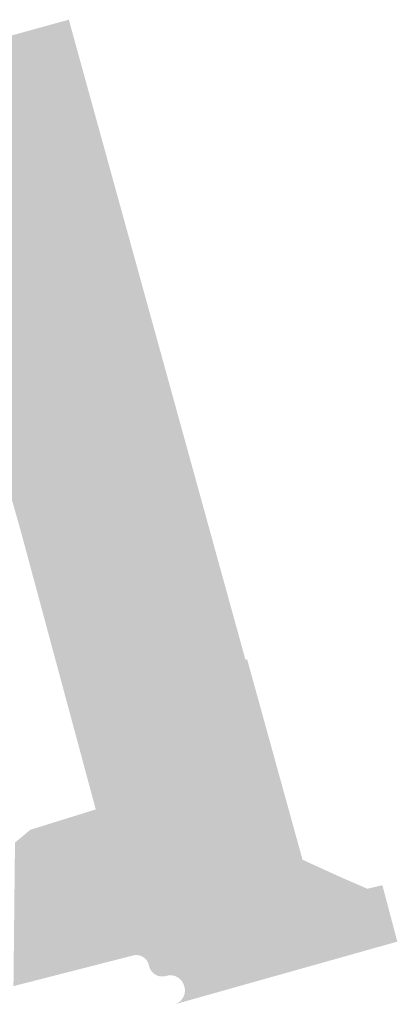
# Model space of a CAD drawing. Header units: inches. Extents: x 83221 to 84763, y 445855 to 447258.
# Tile 28 of 58: x 83862 to 83876, y 445876 to 445910. Entities that reach past the tile are written whole.
import ezdxf

# ---------------------------------------------------------------- set-up
doc = ezdxf.new("R2010")
doc.units = ezdxf.units.IN
doc.header["$MEASUREMENT"] = 0

msp = doc.modelspace()

# ---------------------------------------------------------------- hatches: boundary and pattern name
msp.add_hatch(color=256).paths.add_polyline_path([(83870.391, 445887.539), (83872.298, 445880.646), (83873.577, 445880.063), (83874.547, 445879.641), (83875.067, 445879.763), (83875.586, 445877.808), (83867.863, 445875.635), (83867.904, 445875.65), (83867.944, 445875.668), (83867.982, 445875.689), (83868.017, 445875.714), (83868.051, 445875.741), (83868.082, 445875.772), (83868.11, 445875.805), (83868.136, 445875.841), (83868.158, 445875.878), (83868.178, 445875.919), (83868.194, 445875.962), (83868.205, 445876.006), (83868.213, 445876.051), (83868.217, 445876.097), (83868.216, 445876.143), (83868.212, 445876.188), (83868.203, 445876.233), (83868.19, 445876.277), (83868.176, 445876.319), (83868.159, 445876.359), (83868.138, 445876.398), (83868.114, 445876.435), (83868.087, 445876.47), (83868.057, 445876.502), (83868.023, 445876.531), (83867.988, 445876.557), (83867.95, 445876.58), (83867.91, 445876.6), (83867.869, 445876.615), (83867.826, 445876.628), (83867.782, 445876.636), (83867.738, 445876.64), (83867.694, 445876.641), (83867.65, 445876.637), (83867.606, 445876.629), (83867.563, 445876.618), (83867.524, 445876.608), (83867.484, 445876.602), (83867.443, 445876.599), (83867.403, 445876.6), (83867.363, 445876.604), (83867.323, 445876.612), (83867.284, 445876.623), (83867.246, 445876.637), (83867.21, 445876.654), (83867.175, 445876.675), (83867.14, 445876.7), (83867.108, 445876.728), (83867.078, 445876.759), (83867.051, 445876.793), (83867.027, 445876.829), (83867.007, 445876.866), (83866.99, 445876.906), (83866.977, 445876.947), (83866.968, 445876.989), (83866.957, 445877.029), (83866.943, 445877.067), (83866.925, 445877.104), (83866.904, 445877.139), (83866.88, 445877.173), (83866.853, 445877.203), (83866.824, 445877.232), (83866.792, 445877.257), (83866.757, 445877.28), (83866.721, 445877.299), (83866.685, 445877.314), (83866.648, 445877.326), (83866.611, 445877.335), (83866.572, 445877.34), (83866.533, 445877.342), (83866.495, 445877.341), (83866.456, 445877.337), (83866.418, 445877.329), (83866.381, 445877.318), (83862.268, 445876.265), (83862.322, 445881.244), (83862.853, 445881.685), (83865.124, 445882.391), (83862.493, 445892.148), (83862.037, 445893.743), (83858.782, 445905.684), (83858.625, 445905.489), (83857.557, 445906.098), (83858.88, 445908.306), (83864.189, 445909.769), (83864.476, 445908.728), (83870.317, 445887.58), (83870.375, 445887.597), (83870.391, 445887.539), (83870.391, 445887.539)], flags=0)

doc.saveas('drawing.dxf')
